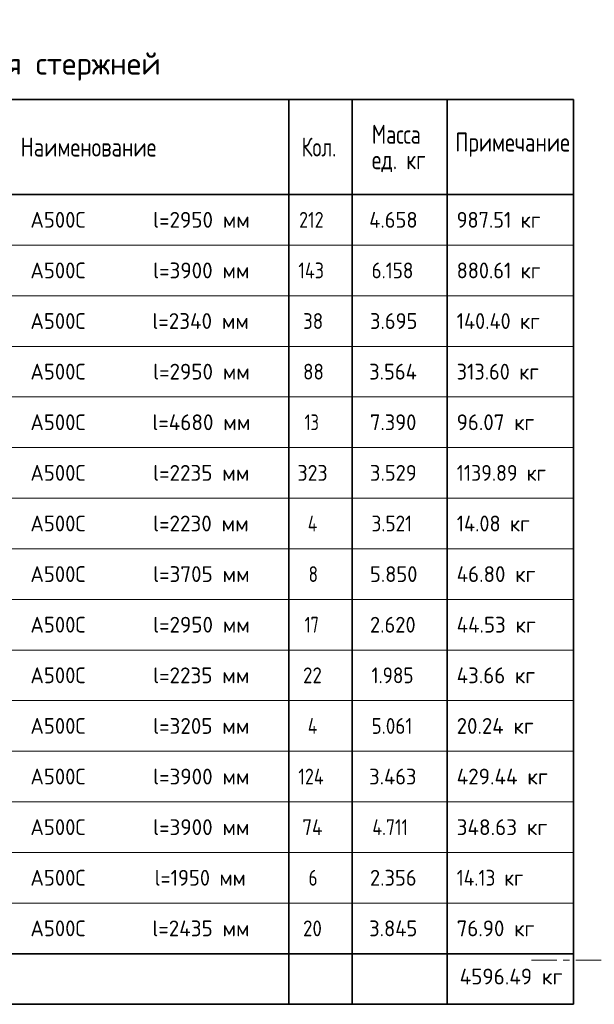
# Model space of a CAD drawing. Header units: metres. Extents: x -38 to 97, y -15 to 21.
# Tile 249 of 256: x 78 to 87, y 0 to 16. Entities that reach past the tile are written whole.
import ezdxf

# ---------------------------------------------------------------- set-up
doc = ezdxf.new("R2010")
doc.units = ezdxf.units.M
doc.linetypes.add('______11', pattern=[0.5, 0.4, -0.05, 0, -0.05])
doc.linetypes.add('______5', pattern=[1.1, 0.8, -0.1, 0.1, -0.1])
doc.layers.add('XR$4$Осевая линия (1)', color=7, linetype='______5', lineweight=13)
doc.layers.add('XR$6$Текст_ примечание', color=7, linetype='Continuous', lineweight=13)
doc.styles.add('ISOCPEUR', font='txt')

msp = doc.modelspace()

# ---------------------------------------------------------------- linework, layer by layer
at = {"layer": 'XR$4$Осевая линия (1)', "color": 253, "linetype": '______11', "lineweight": 13, "true_color": 0xa0a0a0, "transparency": 33554687}
msp.add_line((85.7553, 1.1719), (89.2517, 1.1719), dxfattribs=at)
at = {"layer": 'XR$6$Текст_ примечание', "color": 7, "linetype": 'Continuous', "lineweight": 35, "transparency": 33554687}
for p, q in [((86.4198, 14.7717), (67.9198, 14.7717)), ((81.9198, 14.7717), (81.9198, 13.2717)), ((82.9198, 14.7717), (82.9198, 13.2717)), ((84.4198, 14.7717), (84.4198, 13.2717)), ((86.4198, 14.7717), (86.4198, 13.2717)), ((86.4198, 13.2717), (67.9198, 13.2717)), ((81.9198, 13.2717), (81.9198, 12.4717)), ((82.9198, 13.2717), (82.9198, 12.4717)), ((84.4198, 13.2717), (84.4198, 12.4717)), ((86.4198, 13.2717), (86.4198, 12.4717)), ((81.9198, 12.4717), (81.9198, 11.6717)), ((82.9198, 12.4717), (82.9198, 11.6717)), ((84.4198, 12.4717), (84.4198, 11.6717)), ((86.4198, 12.4717), (86.4198, 11.6717)), ((81.9198, 11.6717), (81.9198, 10.8717)), ((82.9198, 11.6717), (82.9198, 10.8717)), ((84.4198, 11.6717), (84.4198, 10.8717)), ((86.4198, 11.6717), (86.4198, 10.8717)), ((81.9198, 10.8717), (81.9198, 10.0717)), ((82.9198, 10.8717), (82.9198, 10.0717)), ((84.4198, 10.8717), (84.4198, 10.0717)), ((86.4198, 10.8717), (86.4198, 10.0717)), ((81.9198, 10.0717), (81.9198, 9.2717)), ((82.9198, 10.0717), (82.9198, 9.2717)), ((84.4198, 10.0717), (84.4198, 9.2717)), ((86.4198, 10.0717), (86.4198, 9.2717)), ((81.9198, 9.2717), (81.9198, 8.4717)), ((82.9198, 9.2717), (82.9198, 8.4717)), ((84.4198, 9.2717), (84.4198, 8.4717)), ((86.4198, 9.2717), (86.4198, 8.4717)), ((81.9198, 8.4717), (81.9198, 7.6717)), ((82.9198, 8.4717), (82.9198, 7.6717)), ((84.4198, 8.4717), (84.4198, 7.6717)), ((86.4198, 8.4717), (86.4198, 7.6717)), ((81.9198, 7.6717), (81.9198, 6.8717)), ((82.9198, 7.6717), (82.9198, 6.8717)), ((84.4198, 7.6717), (84.4198, 6.8717)), ((86.4198, 7.6717), (86.4198, 6.8717)), ((81.9198, 6.8717), (81.9198, 6.0717)), ((82.9198, 6.8717), (82.9198, 6.0717)), ((84.4198, 6.8717), (84.4198, 6.0717)), ((86.4198, 6.8717), (86.4198, 6.0717)), ((81.9198, 6.0717), (81.9198, 5.2717)), ((82.9198, 6.0717), (82.9198, 5.2717)), ((84.4198, 6.0717), (84.4198, 5.2717)), ((86.4198, 6.0717), (86.4198, 5.2717)), ((81.9198, 5.2717), (81.9198, 4.4717)), ((82.9198, 5.2717), (82.9198, 4.4717)), ((84.4198, 5.2717), (84.4198, 4.4717)), ((86.4198, 5.2717), (86.4198, 4.4717)), ((81.9198, 4.4717), (81.9198, 3.6717)), ((82.9198, 4.4717), (82.9198, 3.6717)), ((84.4198, 4.4717), (84.4198, 3.6717)), ((86.4198, 4.4717), (86.4198, 3.6717)), ((81.9198, 3.6717), (81.9198, 2.8717)), ((82.9198, 3.6717), (82.9198, 2.8717)), ((84.4198, 3.6717), (84.4198, 2.8717)), ((86.4198, 3.6717), (86.4198, 2.8717)), ((81.9198, 2.8717), (81.9198, 2.0717)), ((82.9198, 2.8717), (82.9198, 2.0717)), ((84.4198, 2.8717), (84.4198, 2.0717)), ((86.4198, 2.8717), (86.4198, 2.0717)), ((81.9198, 2.0717), (81.9198, 1.2717)), ((82.9198, 2.0717), (82.9198, 1.2717)), ((84.4198, 2.0717), (84.4198, 1.2717)), ((86.4198, 2.0717), (86.4198, 1.2717)), ((67.9198, 1.2717), (86.4198, 1.2717)), ((81.9198, 1.2717), (81.9198, 0.4717)), ((82.9198, 1.2717), (82.9198, 0.4717)), ((84.4198, 1.2717), (84.4198, 0.4717)), ((86.4198, 0.4717), (86.4198, 1.2717)), ((67.9198, 0.4717), (86.4198, 0.4717))]:
    msp.add_line(p, q, dxfattribs=at)
at = {"layer": 'XR$6$Текст_ примечание', "color": 7, "linetype": 'Continuous', "lineweight": 13, "transparency": 33554687}
for p, q in [((86.4198, 12.4717), (67.9198, 12.4717)), ((86.4198, 11.6717), (67.9198, 11.6717)), ((86.4198, 10.8717), (67.9198, 10.8717)), ((86.4198, 10.0717), (67.9198, 10.0717)), ((86.4198, 9.2717), (67.9198, 9.2717)), ((86.4198, 8.4717), (67.9198, 8.4717)), ((86.4198, 7.6717), (67.9198, 7.6717)), ((86.4198, 6.8717), (67.9198, 6.8717)), ((86.4198, 6.0717), (67.9198, 6.0717)), ((86.4198, 5.2717), (67.9198, 5.2717)), ((86.4198, 4.4717), (67.9198, 4.4717)), ((86.4198, 3.6717), (67.9198, 3.6717)), ((86.4198, 2.8717), (67.9198, 2.8717)), ((86.4198, 2.0717), (67.9198, 2.0717)), ((86.4198, 1.2717), (67.9198, 1.2717))]:
    msp.add_line(p, q, dxfattribs=at)

# ---------------------------------------------------------------- texts
at = {"layer": 'XR$6$Текст_ примечание', "color": 7, "linetype": 'Continuous', "lineweight": 35, "transparency": 33554687, "attachment_point": 7, "style": 'ISOCPEUR'}
for s, insert, char_height, width in [('\\W0.99;Спецификация стержней', (74.4748, 15.0717), 0.35, 5.559674), ('\\W0.76;Масса', (83.2325, 14.0741), 0.3, 1.001696), ('\\W0.78;Наименование', (77.6811, 13.8717), 0.3, 2.227829), ('\\W0.74;Кол.', (82.1231, 13.8717), 0.3, 0.710583), ('\\W0.78;Примечание', (84.5506, 13.8687), 0.3, 1.867518), ('\\W0.76;ед. кг', (83.2325, 13.6241), 0.3, 1.001193), ('\\W0.95;А500С', (77.8357, 12.7467), 0.25, 1.042909), ('\\W0.97;l=2950 мм', (79.7748, 12.7467), 0.25, 1.645081), ('\\W0.83;212', (82.0823, 12.7467), 0.25, 0.577922), ('\\W0.94;4.658', (83.1898, 12.7467), 0.25, 0.916955), ('\\W0.93;987.51 кг', (84.5723, 12.7467), 0.25, 1.515712), ('\\W0.95;А500С', (77.8357, 11.9467), 0.25, 1.042909), ('\\W0.97;l=3900 мм', (79.7748, 11.9467), 0.25, 1.645081), ('\\W0.83;143', (82.0698, 11.9467), 0.25, 0.603886), ('\\W0.88;6.158', (83.2273, 11.9467), 0.25, 0.834261), ('\\W0.93;880.61 кг', (84.5723, 11.9467), 0.25, 1.515712), ('\\W0.95;А500С', (77.8357, 11.1467), 0.25, 1.042909), ('\\W0.97;l=2340 мм', (79.7623, 11.1467), 0.25, 1.670194), ('\\W0.87;38', (82.1448, 11.1467), 0.25, 0.45901), ('\\W0.94;3.695', (83.2023, 11.1467), 0.25, 0.891676), ('\\W0.93;140.40 кг', (84.5723, 11.1467), 0.25, 1.566083), ('\\W0.95;А500С', (77.8357, 10.3467), 0.25, 1.042909), ('\\W0.97;l=2950 мм', (79.7748, 10.3467), 0.25, 1.645081), ('\\W0.87;88', (82.1448, 10.3467), 0.25, 0.45901), ('\\W0.94;3.564', (83.1898, 10.3467), 0.25, 0.916955), ('\\W0.93;313.60 кг', (84.5723, 10.3467), 0.25, 1.515712), ('\\W0.97;l=4680 мм', (79.7623, 9.5467), 0.25, 1.670194), ('\\W0.95;А500С', (77.8357, 9.5467), 0.25, 1.042909), ('\\W0.75;13', (82.1698, 9.5467), 0.25, 0.393567), ('\\W0.94;7.390', (83.2023, 9.5467), 0.25, 0.891676), ('\\W0.96;96.07 кг', (84.5723, 9.5467), 0.25, 1.394319), ('\\W0.95;А500С', (77.8357, 8.7467), 0.25, 1.042909), ('\\W0.97;l=2235 мм', (79.7748, 8.7467), 0.25, 1.645081), ('\\W0.91;323', (82.0573, 8.7467), 0.25, 0.638622), ('\\W0.94;3.529', (83.2023, 8.7467), 0.25, 0.891676), ('\\W0.91;1139.89 кг', (84.5723, 8.7467), 0.25, 1.637859), ('\\W0.95;А500С', (77.8357, 7.9467), 0.25, 1.042909), ('\\W0.97;l=2230 мм', (79.7748, 7.9467), 0.25, 1.645081), ('\\W0.80;4', (82.2198, 7.9467), 0.25, 0.299861), ('\\W0.88;3.521', (83.2273, 7.9467), 0.25, 0.834261), ('\\W0.93;14.08 кг', (84.5723, 7.9467), 0.25, 1.364981), ('\\W0.95;А500С', (77.8357, 7.1467), 0.25, 1.042909), ('\\W0.97;l=3705 мм', (79.7748, 7.1467), 0.25, 1.645081), ('\\W0.78;8', (82.2323, 7.1467), 0.25, 0.272006), ('\\W0.94;5.850', (83.2023, 7.1467), 0.25, 0.891676), ('\\W0.96;46.80 кг', (84.5723, 7.1467), 0.25, 1.419458), ('\\W0.95;А500С', (77.8357, 6.3467), 0.25, 1.042909), ('\\W0.97;l=2950 мм', (79.7748, 6.3467), 0.25, 1.645081), ('\\W0.75;17', (82.1698, 6.3467), 0.25, 0.393567), ('\\W0.94;2.620', (83.2023, 6.3467), 0.25, 0.891676), ('\\W0.96;44.53 кг', (84.5723, 6.3467), 0.25, 1.444594), ('\\W0.95;А500С', (77.8357, 5.5467), 0.25, 1.042909), ('\\W0.97;l=2235 мм', (79.7748, 5.5467), 0.25, 1.645081), ('\\W0.87;22', (82.1448, 5.5467), 0.25, 0.45901), ('\\W0.88;1.985', (83.2273, 5.5467), 0.25, 0.834261), ('\\W0.96;43.66 кг', (84.5723, 5.5467), 0.25, 1.419458), ('\\W0.95;А500С', (77.8357, 4.7467), 0.25, 1.042909), ('\\W0.97;l=3205 мм', (79.7748, 4.7467), 0.25, 1.645081), ('\\W0.80;4', (82.2198, 4.7467), 0.25, 0.299861), ('\\W0.88;5.061', (83.2273, 4.7467), 0.25, 0.834261), ('\\W0.96;20.24 кг', (84.5723, 4.7467), 0.25, 1.419458), ('\\W0.97;l=3900 мм', (79.7748, 3.9467), 0.25, 1.645081), ('\\W0.95;А500С', (77.8357, 3.9467), 0.25, 1.042909), ('\\W0.83;124', (82.0698, 3.9467), 0.25, 0.603886), ('\\W0.94;3.463', (83.1898, 3.9467), 0.25, 0.916955), ('\\W0.97;429.44 кг', (84.5723, 3.9467), 0.25, 1.64508), ('\\W0.95;А500С', (77.8357, 3.1467), 0.25, 1.042909), ('\\W0.97;l=3900 мм', (79.7748, 3.1467), 0.25, 1.645081), ('\\W0.88;74', (82.1323, 3.1467), 0.25, 0.484994), ('\\W0.82;4.711', (83.2398, 3.1467), 0.25, 0.802569), ('\\W0.97;348.63 кг', (84.5723, 3.1467), 0.25, 1.594848), ('\\W0.95;А500С', (77.8357, 2.3467), 0.25, 1.042909), ('\\W0.94;l=1950 мм', (79.7998, 2.3467), 0.25, 1.591262), ('\\W0.78;6', (82.2323, 2.3467), 0.25, 0.272006), ('\\W0.94;2.356', (83.2023, 2.3467), 0.25, 0.891676), ('\\W0.89;14.13 кг', (84.5723, 2.3467), 0.25, 1.310503), ('\\W0.95;А500С', (77.8357, 1.5467), 0.25, 1.042909), ('\\W0.97;l=2435 мм', (79.7623, 1.5467), 0.25, 1.670194), ('\\W0.87;20', (82.1448, 1.5467), 0.25, 0.45901), ('\\W0.94;3.845', (83.1898, 1.5467), 0.25, 0.916955), ('\\W0.96;76.90 кг', (84.5723, 1.5467), 0.25, 1.394319), ('\\W0.97;4596.49 кг', (84.6194, 0.7858), 0.25, 1.795233)]:
    msp.add_mtext(s, dxfattribs=dict(at, insert=insert, char_height=char_height, width=width))

doc.saveas('drawing.dxf')
